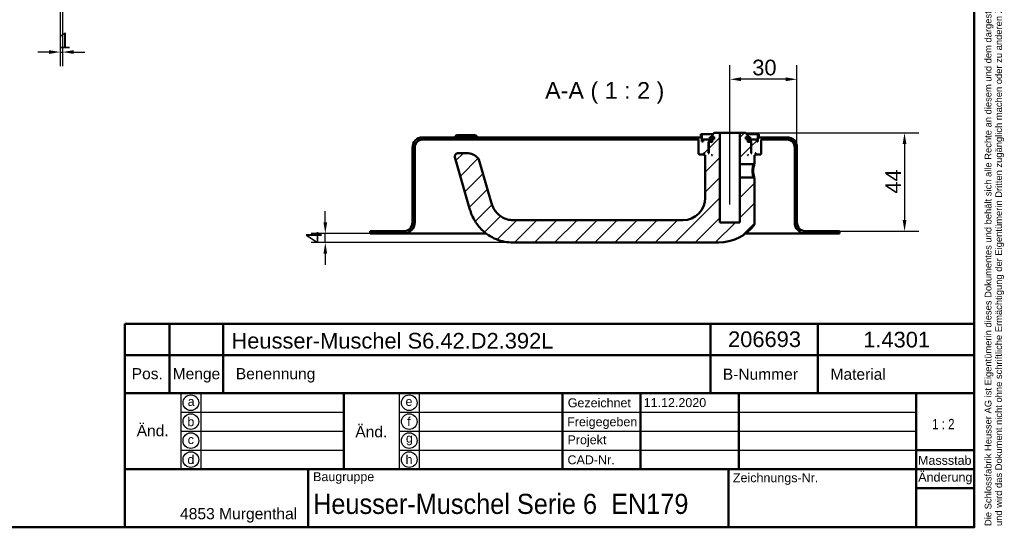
# Model space of a CAD drawing. Header units: millimetres. Extents: x 20 to 833, y 20 to 574.
# Tile 3 of 4: x 393 to 833, y 20 to 247. Entities that reach past the tile are written whole.
import ezdxf
from ezdxf.enums import TextEntityAlignment as Align

# ---------------------------------------------------------------- set-up
doc = ezdxf.new("R2010")
doc.units = ezdxf.units.MM
doc.header["$LTSCALE"] = 2
for name, color, linetype, lineweight in [('Bemaßungen(DIN)', 7, 'Continuous', 25), ('Mittellinie(DIN)', 7, 'Continuous', 25), ('Sichtbare Kanten(DIN)', 7, 'Continuous', 50), ('Skizziergeometrie(DIN)', 7, 'Continuous', 50), ('Skizzierlinie(DIN)', 7, 'Continuous', 25), ('Symbole(DIN)', 7, 'Continuous', 25)]:
    doc.layers.add(name, color=color, linetype=linetype, lineweight=lineweight)
doc.layers.add('Schraffur', color=179, linetype='Continuous', lineweight=9, true_color=0x1e1e47)
doc.styles.add('Aktuell-DIN', font='arial.ttf')
doc.styles.add('Aktuell-DINGroßer Text', font='arial.ttf')
doc.styles.add('STANDARD-DIN~0', font='arial.ttf')
doc.styles.add('Textstil10', font='arial.ttf')
doc.styles.add('Textstil41', font='arial.ttf', dxfattribs={"width": 0.8})
doc.styles.add('Textstil83', font='arial.ttf', dxfattribs={"width": 0.8})
doc.dimstyles.new('CAD-LAN', dxfattribs={"dimscale": 2, "dimtxt": 3.5, "dimasz": 2.5, "dimexe": 3.175, "dimexo": 0, "dimgap": 0.8, "dimtad": 1, "dimrnd": 1e-08, "dimtxsty": 'STANDARD-DIN~0', "dimcen": 0.09, "dimdle": 10, "dimclrd": 250, "dimclre": 250, "dimclrt": 250, "dimadec": 0, "dimazin": 2, "dimtfac": 1, "dimtmove": 0, "dimatfit": 3, "dimfxl": 1, "dimtolj": 1, "dimtzin": 0, "dimlwd": 25, "dimlwe": 25, "dimarcsym": 0})

# ---------------------------------------------------------------- blocks, each defined once
blk = doc.blocks.new('Ränder Standardrahmen')
at = {"layer": 'Skizziergeometrie(DIN)', "flags": 128}
blk.add_lwpolyline([(10, 10), (10, 287), (410, 287), (410, 10), (10, 10)], dxfattribs=at)
blk = doc.blocks.new('Schriftfelder Heusser')
at = {"layer": 'Skizziergeometrie(DIN)'}
for p, q in [((101, 229.92), (101, 236.92)), ((101, 236.92), (291, 236.92)), ((111, 229.92), (111, 236.92)), ((123, 229.92), (123, 236.92)), ((232, 229.92), (232, 236.92)), ((256, 229.92), (256, 236.92)), ((291, 236.92), (291, 229.92)), ((101, 191.42), (101, 229.92)), ((101, 229.92), (291, 229.92)), ((111, 229.92), (111, 221.42)), ((123, 229.92), (123, 221.42)), ((232, 229.92), (232, 221.42)), ((256, 229.92), (256, 221.42)), ((291, 229.92), (291, 191.42)), ((101, 221.42), (291, 221.42)), ((150, 221.42), (150, 204.42)), ((198.85, 221.42), (198.85, 204.42)), ((216.35, 221.42), (216.35, 204.42)), ((238.35, 221.42), (238.35, 204.42)), ((278, 221.42), (278, 191.42)), ((278, 208.67), (291, 208.67)), ((101, 204.42), (291, 204.42)), ((142, 204.42), (142, 191.42)), ((236, 204.42), (236, 191.42)), ((278, 200.17), (291, 200.17)), ((291, 191.42), (101, 191.42))]:
    blk.add_line(p, q, dxfattribs=at)
at = {"layer": 'Skizzierlinie(DIN)'}
for p, q in [((113.5, 221.42), (113.5, 204.42)), ((118, 221.42), (118, 204.42)), ((162.35, 221.42), (162.35, 204.42)), ((166.85, 221.42), (166.85, 204.42)), ((113.5, 217.17), (150, 217.17)), ((162.35, 217.17), (278, 217.17)), ((113.5, 212.92), (150, 212.92)), ((162.35, 212.92), (278, 212.92)), ((113.5, 208.67), (150, 208.67)), ((162.35, 208.67), (278, 208.67))]:
    blk.add_line(p, q, dxfattribs=at)
for centre in [(115.75, 219.25), (164.6, 219.25), (115.75, 215.04), (164.6, 215.04), (115.75, 210.79), (164.6, 210.79), (115.75, 206.54), (164.6, 206.54)]:
    blk.add_circle(centre, 1.75, dxfattribs=at)
at = {"layer": 'Symbole(DIN)', "color": 7, "insert": (293.33, 191.7), "char_height": 1.5, "width": 182.3003, "attachment_point": 1, "rotation": 90, "line_spacing_factor": 0.944221, "style": 'Aktuell-DIN'}
blk.add_mtext('\\fArial|b0|i0;\\H1.5000;Die Schlossfabrik Heusser AG ist Eigentümerin dieses Dokumentes und behält sich alle Rechte an diesem und dem dargestellten Gegenstand vor. Der Empfänger anerkennt diese Rechte\\Pund wird das Dokument nicht ohne schriftliche Ermächtigung der Eigentümerin Dritten zugänglich machen oder zu anderen Zwecken verwenden, zu dem es ihm übergeben worden ist.\\P ', dxfattribs=at)
at = {"layer": 'Symbole(DIN)', "color": 179, "true_color": 0x262659, "style": 'Aktuell-DIN'}
for s, insert, char_height, attachment_point in [('Pos.', (106, 227), 2.489, 2), ('Menge', (117, 227), 2.489, 2), ('Benennung', (125.81, 225.38), 2.489, 4), ('B-Nummer', (234.74, 225.62), 2.489, 4), ('Material', (265.02, 225.62), 2.489, 5), ('\\fArial|b0|i0;Gezeichnet', (200.05, 219.23), 2, 4), ('\\fArial|b0|i0;a', (115.81, 219.53), 2, 5), ('\\fArial|b0|i0;e', (164.54, 219.53), 2, 5), ('\\fArial|b0|i0;b', (115.75, 215), 2, 5), ('\\fArial|b0|i0;f', (164.55, 215.06), 2, 5), ('\\fArial|b0|i0;Freigegeben', (199.92, 216), 2, 1), ('\\fArial|b0|i0;c', (115.75, 211.01), 2, 5), ('\\fArial|b0|i0;g', (164.63, 211.05), 2, 5), ('\\fArial|b0|i0;Projekt', (200, 211.98), 2, 1), ('\\fArial|b0|i0;d', (115.76, 206.55), 2, 5), ('\\fArial|b0|i0;h', (164.55, 206.57), 2, 5), ('\\fArial|b0|i0;CAD-Nr.', (200, 207.5), 2, 1), ('\\fArial|b0|i0;\\H2.0000;Massstab', (284.39, 206.37), 2, 5), ('\\fArial|b0|i0;\\H2.0000;Baugruppe', (143.1, 203.73), 2, 1), ('\\fArial|b0|i0;Zeichnungs-Nr.', (237, 203.5), 2, 1), ('\\fArial|b0|i0;\\H2.5000;4853 Murgenthal', (113.33, 192.46), 2.5, 7)]:
    blk.add_mtext(s, dxfattribs=dict(at, insert=insert, char_height=char_height, attachment_point=attachment_point))
at = {"layer": 'Symbole(DIN)', "color": 179, "true_color": 0x262659, "attachment_point": 5, "style": 'Aktuell-DIN'}
for s, insert, char_height, width in [('Änd.', (107.21, 213), 2.489, 12.3494), ('Änd.', (156.12, 212.76), 2.489, 12.3494), ('\\fArial|b0|i0;Änderung', (284.51, 202.33), 2, 12.1143)]:
    blk.add_mtext(s, dxfattribs=dict(at, insert=insert, char_height=char_height, width=width))
at = {"layer": 'Symbole(DIN)', "color": 7, "insert": (143.1, 196.62), "char_height": 4.5, "width": 90.18, "attachment_point": 4, "style": 'Aktuell-DIN'}
blk.add_mtext('\\fArial|b0|i0;\\W0.90;\\H4.5000;Heusser-Muschel Serie 6  EN179', dxfattribs=at)
at = {"layer": 'Symbole(DIN)', "color": 179, "true_color": 0x262659, "style": 'Textstil10'}
blk.add_attdef('ERSTELLUNGSDATUM_001', (217.04, 218.29), '', height=2, dxfattribs=at)
at = {"layer": 'Symbole(DIN)', "color": 179, "true_color": 0x262659}
for tag, height, style, p in [('AUTOR', 2.49, 'Aktuell-DIN', (240.03, 219.26)), ('KONTROLLDATUM', 2, 'Textstil10', (217.42, 215.04)), ('KONTROLLIERT_VON', 2, 'Textstil10', (239.98, 215.05))]:
    blk.add_attdef(tag, text='', height=height, dxfattribs=dict(at, style=style)).set_placement(p, align=Align.MIDDLE_LEFT)
at = {"layer": 'Symbole(DIN)', "color": 7, "style": 'Textstil83', "width": 0.8}
blk.add_attdef('Anfänglicher_Ansichtsmaßstab_001', (281.57, 213.34), '', height=2.3, dxfattribs=at)
at = {"layer": 'Symbole(DIN)', "color": 179, "true_color": 0x262659, "style": 'Textstil10'}
blk.add_attdef('PROJEKT', text='', height=2, dxfattribs=at).set_placement((217.77, 209.72), align=Align.BOTTOM_LEFT)
at = {"layer": 'Symbole(DIN)', "color": 7, "style": 'Textstil41', "width": 0.8}
blk.add_attdef('STATUS', text='', height=5, dxfattribs=at).set_placement((284.53, 195.86), align=Align.MIDDLE_CENTER)
blk = doc.blocks.new('*D23')
at = {"layer": 'Bemaßungen(DIN)', "color": 250, "linetype": 'Continuous', "lineweight": 25, "true_color": 0x3f3f3f, "transparency": 16777216}
for p, q in [((710.65, 201.32), (710.65, 226.64)), ((740.65, 189.82), (740.65, 226.64)), ((735.65, 220.29), (715.65, 220.29))]:
    blk.add_line(p, q, dxfattribs=at)
at = {"layer": 'Bemaßungen(DIN)', "color": 250, "linetype": 'Continuous', "true_color": 0x3f3f3f, "transparency": 16777216}
for points in [[(715.65, 221.13), (715.65, 219.46), (710.65, 220.29)], [(735.65, 221.13), (735.65, 219.46), (740.65, 220.29)]]:
    blk.add_solid(points, dxfattribs=at)
at = {"layer": 'Defpoints', "color": 0, "linetype": 'Continuous', "transparency": 16777216}
for p in [(710.65, 220.29), (710.65, 201.32), (740.65, 189.82)]:
    blk.add_point(p, dxfattribs=at)
at = {"layer": 'Bemaßungen(DIN)', "color": 250, "linetype": 'Continuous', "lineweight": 25, "true_color": 0x3f3f3f, "transparency": 16777216, "insert": (720.65, 229.05), "char_height": 7, "attachment_point": 1, "style": 'STANDARD-DIN~0'}
blk.add_mtext('\\A1;30', dxfattribs=at)
blk = doc.blocks.new('*D24')
at = {"layer": 'Bemaßungen(DIN)', "color": 250, "linetype": 'Continuous', "lineweight": 25, "true_color": 0x3f3f3f, "transparency": 16777216}
for p, q in [((717.65, 196.32), (795.13, 196.32)), ((788.78, 191.32), (788.78, 157.32)), ((759.65, 152.32), (795.13, 152.32))]:
    blk.add_line(p, q, dxfattribs=at)
at = {"layer": 'Bemaßungen(DIN)', "color": 250, "linetype": 'Continuous', "true_color": 0x3f3f3f, "transparency": 16777216}
for points in [[(787.94, 191.32), (789.61, 191.32), (788.78, 196.32)], [(787.94, 157.32), (789.61, 157.32), (788.78, 152.32)]]:
    blk.add_solid(points, dxfattribs=at)
at = {"layer": 'Defpoints', "color": 0, "linetype": 'Continuous', "transparency": 16777216}
for p in [(717.65, 196.32), (759.65, 152.32), (788.78, 152.32)]:
    blk.add_point(p, dxfattribs=at)
at = {"layer": 'Bemaßungen(DIN)', "color": 250, "linetype": 'Continuous', "lineweight": 25, "true_color": 0x3f3f3f, "transparency": 16777216, "insert": (780.18, 169.18), "char_height": 7, "attachment_point": 1, "rotation": 90, "style": 'STANDARD-DIN~0'}
blk.add_mtext('\\A1;44', dxfattribs=at)
blk = doc.blocks.new('*D25')
at = {"layer": 'Bemaßungen(DIN)', "color": 250, "linetype": 'Continuous', "lineweight": 25, "true_color": 0x3f3f3f, "transparency": 16777216}
for p, q in [((529.65, 156.32), (529.65, 161.32)), ((549.65, 151.32), (523.3, 151.32)), ((529.65, 147.32), (529.65, 151.32)), ((613.65, 147.32), (523.3, 147.32)), ((529.65, 142.32), (529.65, 137.32))]:
    blk.add_line(p, q, dxfattribs=at)
at = {"layer": 'Bemaßungen(DIN)', "color": 250, "linetype": 'Continuous', "true_color": 0x3f3f3f, "transparency": 16777216}
for points in [[(528.82, 156.32), (530.49, 156.32), (529.65, 151.32)], [(528.82, 142.32), (530.49, 142.32), (529.65, 147.32)]]:
    blk.add_solid(points, dxfattribs=at)
at = {"layer": 'Defpoints', "color": 0, "linetype": 'Continuous', "transparency": 16777216}
for p in [(529.65, 151.32), (549.65, 151.32), (613.65, 147.32)]:
    blk.add_point(p, dxfattribs=at)
at = {"layer": 'Bemaßungen(DIN)', "color": 250, "linetype": 'Continuous', "lineweight": 25, "true_color": 0x3f3f3f, "transparency": 16777216, "insert": (521.05, 146.9), "char_height": 7, "attachment_point": 1, "rotation": 90, "style": 'STANDARD-DIN~0'}
blk.add_mtext('\\A1;4', dxfattribs=at)
blk = doc.blocks.new('*D26')
at = {"layer": 'Bemaßungen(DIN)', "color": 250, "linetype": 'Continuous', "lineweight": 25, "true_color": 0x3f3f3f, "transparency": 16777216}
for p, q in [((411.07, 252.46), (411.07, 226.11)), ((412.07, 252.46), (412.07, 226.11)), ((406.07, 232.46), (401.07, 232.46)), ((411.07, 232.46), (412.07, 232.46)), ((417.07, 232.46), (422.07, 232.46))]:
    blk.add_line(p, q, dxfattribs=at)
at = {"layer": 'Bemaßungen(DIN)', "color": 250, "linetype": 'Continuous', "true_color": 0x3f3f3f, "transparency": 16777216}
for points in [[(406.07, 233.29), (406.07, 231.63), (411.07, 232.46)], [(417.07, 233.29), (417.07, 231.63), (412.07, 232.46)]]:
    blk.add_solid(points, dxfattribs=at)
at = {"layer": 'Defpoints', "color": 0, "linetype": 'Continuous', "transparency": 16777216}
for p in [(411.07, 252.46), (412.07, 252.46), (412.07, 232.46)]:
    blk.add_point(p, dxfattribs=at)
at = {"layer": 'Bemaßungen(DIN)', "color": 250, "linetype": 'Continuous', "lineweight": 25, "true_color": 0x3f3f3f, "transparency": 16777216, "insert": (410.28, 241.09), "char_height": 7, "attachment_point": 1, "style": 'STANDARD-DIN~0'}
blk.add_mtext('\\A1;1', dxfattribs=at)

msp = doc.modelspace()

# ---------------------------------------------------------------- hatches: boundary and pattern name
at = {"layer": 'Schraffur'}
h = msp.add_hatch(dxfattribs=at)
h.set_pattern_fill('ANSI31', color=256, scale=50.8, style=0)
h.set_pattern_definition([(45, (0, 0), (-4.49013, 4.49013), [])])
edge = h.paths.add_edge_path()
edge.add_spline(control_points=[(721.282, 182.32), (721.343, 182.38), (721.405, 182.44), (721.529, 182.56), (721.591, 182.621), (721.654, 182.681)], knot_values=[-0.0518077, -0.0518077, -0.0518077, -0.0518077, -0.0259867, -0.0259867, 0, 0, 0, 0], degree=3, periodic=0)
edge.add_line((721.654, 182.681), (721.654, 186.32))
edge.add_line((721.654, 186.32), (721.954, 186.32))
edge.add_line((721.954, 186.32), (722.154, 186.52))
edge.add_line((722.154, 186.52), (722.154, 187.12))
edge.add_line((722.154, 187.12), (721.954, 187.32))
edge.add_line((721.954, 187.32), (722.254, 187.32))
edge.add_line((722.254, 187.32), (722.254, 186.82))
edge.add_line((722.254, 186.82), (722.354, 186.72))
edge.add_line((722.354, 186.72), (724.454, 186.72))
edge.add_line((724.454, 186.72), (724.654, 186.92))
edge.add_line((724.654, 186.92), (724.654, 193.32))
edge.add_line((724.654, 193.32), (736.154, 193.32))
edge.add_ellipse((736.154, 189.82), major_axis=(0, 3.5), ratio=1, start_angle=270, end_angle=360, ccw=False)
edge.add_line((739.654, 189.82), (739.654, 156.32))
edge.add_ellipse((744.654, 156.32), major_axis=(-5, 0), ratio=1, start_angle=0, end_angle=90)
edge.add_line((744.654, 151.32), (759.654, 151.32))
edge.add_line((759.654, 151.32), (759.654, 152.32))
edge.add_line((759.654, 152.32), (744.654, 152.32))
edge.add_ellipse((744.654, 156.32), major_axis=(0, -4), ratio=1, start_angle=270, end_angle=360, ccw=False)
edge.add_line((740.654, 156.32), (740.654, 189.82))
edge.add_ellipse((736.154, 189.82), major_axis=(4.5, 0), ratio=1, start_angle=0, end_angle=90)
edge.add_line((736.154, 194.32), (723.654, 194.32))
edge.add_line((723.654, 194.32), (723.654, 195.82))
edge.add_line((723.654, 195.82), (723.154, 195.82))
edge.add_line((723.154, 195.82), (723.154, 192.52))
edge.add_line((723.154, 192.52), (722.654, 192.52))
edge.add_line((722.654, 192.52), (722.654, 193.32))
edge.add_line((722.654, 193.32), (719.654, 193.32))
edge.add_line((719.654, 193.32), (719.654, 192.52))
edge.add_line((719.654, 192.52), (720.404, 192.52))
edge.add_line((720.404, 192.52), (720.204, 192.32))
edge.add_line((720.204, 192.32), (720.204, 187.52))
edge.add_line((720.204, 187.52), (720.404, 187.32))
edge.add_line((720.404, 187.32), (720.154, 187.32))
edge.add_line((720.154, 187.32), (720.154, 192.12))
edge.add_line((720.154, 192.12), (719.954, 192.32))
edge.add_line((719.954, 192.32), (718.854, 192.32))
edge.add_line((718.854, 192.32), (718.654, 192.12))
edge.add_line((718.654, 192.12), (718.654, 193.52))
edge.add_line((718.654, 193.52), (719.671, 193.52))
edge.add_line((719.671, 193.52), (719.671, 194.42))
edge.add_line((719.671, 194.42), (718.168, 194.42))
edge.add_line((718.168, 194.42), (718.168, 193.52))
edge.add_line((718.168, 193.52), (717.754, 193.52))
edge.add_line((717.754, 193.52), (717.754, 194.62))
edge.add_line((717.754, 194.62), (718.654, 194.62))
edge.add_line((718.654, 194.62), (718.654, 195.32))
edge.add_line((718.654, 195.32), (717.654, 196.32))
edge.add_line((717.654, 196.32), (715.154, 196.32))
edge.add_line((715.154, 196.32), (715.154, 182.32))
edge.add_line((715.154, 182.32), (721.282, 182.32))
h.paths.add_polyline_path([(718.854, 186.32), (718.654, 186.32), (718.654, 186.52)], flags=0)
edge = h.paths.add_edge_path()
edge.add_spline(control_points=[(721.654, 175.96), (721.592, 176.02), (721.53, 176.08), (721.406, 176.2), (721.344, 176.26), (721.283, 176.32)], knot_values=[-0.0519752, -0.0519752, -0.0519752, -0.0519752, -0.0259876, -0.0259876, -0.0001735, -0.0001735, -0.0001735, -0.0001735], degree=3, periodic=0)
edge.add_line((721.283, 176.32), (715.154, 176.32))
edge.add_line((715.154, 176.32), (715.154, 156.32))
edge.add_line((715.154, 156.32), (706.154, 156.32))
edge.add_line((706.154, 156.32), (706.154, 196.32))
edge.add_line((706.154, 196.32), (703.654, 196.32))
edge.add_line((703.654, 196.32), (702.654, 195.32))
edge.add_line((702.654, 195.32), (702.654, 194.62))
edge.add_line((702.654, 194.62), (703.554, 194.62))
edge.add_line((703.554, 194.62), (703.554, 193.52))
edge.add_line((703.554, 193.52), (703.14, 193.52))
edge.add_line((703.14, 193.52), (703.14, 194.42))
edge.add_line((703.14, 194.42), (701.637, 194.42))
edge.add_line((701.637, 194.42), (701.637, 193.52))
edge.add_line((701.637, 193.52), (702.654, 193.52))
edge.add_line((702.654, 193.52), (702.654, 192.12))
edge.add_line((702.654, 192.12), (702.454, 192.32))
edge.add_line((702.454, 192.32), (701.354, 192.32))
edge.add_line((701.354, 192.32), (701.154, 192.12))
edge.add_line((701.154, 192.12), (701.154, 187.32))
edge.add_line((701.154, 187.32), (700.904, 187.32))
edge.add_line((700.904, 187.32), (701.104, 187.52))
edge.add_line((701.104, 187.52), (701.104, 192.32))
edge.add_line((701.104, 192.32), (700.904, 192.52))
edge.add_line((700.904, 192.52), (701.654, 192.52))
edge.add_line((701.654, 192.52), (701.654, 193.32))
edge.add_line((701.654, 193.32), (698.654, 193.32))
edge.add_line((698.654, 193.32), (698.654, 192.52))
edge.add_line((698.654, 192.52), (698.154, 192.52))
edge.add_line((698.154, 192.52), (698.154, 195.82))
edge.add_line((698.154, 195.82), (697.654, 195.82))
edge.add_line((697.654, 195.82), (697.654, 194.32))
edge.add_line((697.654, 194.32), (573.154, 194.32))
edge.add_ellipse((573.154, 189.82), major_axis=(0, 4.5), ratio=1, start_angle=0, end_angle=90)
edge.add_line((568.654, 189.82), (568.654, 156.32))
edge.add_ellipse((564.654, 156.32), major_axis=(4, 0), ratio=1, start_angle=270, end_angle=360, ccw=False)
edge.add_line((564.654, 152.32), (549.654, 152.32))
edge.add_line((549.654, 152.32), (549.654, 151.32))
edge.add_line((549.654, 151.32), (564.654, 151.32))
edge.add_ellipse((564.654, 156.32), major_axis=(0, -5), ratio=1, start_angle=0, end_angle=90)
edge.add_line((569.654, 156.32), (569.654, 189.82))
edge.add_ellipse((573.154, 189.82), major_axis=(-3.5, 0), ratio=1, start_angle=270, end_angle=360, ccw=False)
edge.add_line((573.154, 193.32), (696.654, 193.32))
edge.add_line((696.654, 193.32), (696.654, 186.92))
edge.add_line((696.654, 186.92), (696.854, 186.72))
edge.add_line((696.854, 186.72), (698.954, 186.72))
edge.add_line((698.954, 186.72), (699.054, 186.82))
edge.add_line((699.054, 186.82), (699.054, 187.32))
edge.add_line((699.054, 187.32), (699.354, 187.32))
edge.add_line((699.354, 187.32), (699.154, 187.12))
edge.add_line((699.154, 187.12), (699.154, 186.52))
edge.add_line((699.154, 186.52), (699.354, 186.32))
edge.add_line((699.354, 186.32), (699.654, 186.32))
edge.add_line((699.654, 186.32), (699.654, 167.32))
edge.add_ellipse((689.654, 167.32), major_axis=(10, 0), ratio=1, start_angle=270, end_angle=360, ccw=False)
edge.add_line((689.654, 157.32), (613.654, 157.32))
edge.add_spline(control_points=[(613.654, 157.32), (612.792, 157.32), (611.927, 157.441), (610.253, 157.903), (609.453, 158.247), (607.575, 159.358), (606.566, 160.251), (605.052, 162.217), (604.364, 163.441), (603.828, 165.309)], knot_values=[-2.1009717, -2.1009717, -2.1009717, -2.1009717, -1.6733657, -1.6733657, -1.2398076, -1.2398076, -0.5829242, -0.5829242, 0, 0, 0, 0], degree=3, periodic=0)
edge.add_line((603.828, 165.309), (598.356, 184.392))
edge.add_ellipse((596.914, 183.979), major_axis=(1.442, 0.413), ratio=1, start_angle=0, end_angle=25.69736)
edge.add_ellipse((592.807, 180.32), major_axis=(5.227, 4.656), ratio=1, start_angle=0, end_angle=48.30264)
edge.add_line((592.807, 187.32), (589.104, 187.32))
edge.add_ellipse((589.104, 185.82), major_axis=(0, 1.5), ratio=1, start_angle=0, end_angle=106)
edge.add_line((587.662, 185.407), (594.215, 162.552))
edge.add_spline(control_points=[(594.215, 162.552), (594.631, 161.103), (595.105, 159.472), (597.22, 155.78), (598.368, 154.294), (601.375, 151.361), (603.542, 149.823), (608.596, 147.813), (611.124, 147.32), (613.654, 147.32)], knot_values=[-3.2195873, -3.2195873, -3.2195873, -3.2195873, -2.3255897, -2.3255897, -1.6318508, -1.6318508, -0.759149, -0.759149, 0, 0, 0, 0], degree=3, periodic=0)
edge.add_line((613.654, 147.32), (705.654, 147.32))
edge.add_ellipse((705.654, 167.32), major_axis=(0, -20), ratio=1, start_angle=0, end_angle=52.14321)
edge.add_spline(control_points=[(721.445, 155.046), (721.522, 155.146), (721.58, 155.26), (721.642, 155.472), (721.655, 155.566), (721.654, 155.66)], knot_values=[-0.0660784, -0.0660784, -0.0660784, -0.0660784, -0.028313, -0.028313, 0, 0, 0, 0], degree=3, periodic=0)
edge.add_line((721.654, 155.66), (721.654, 175.96))
h.paths.add_polyline_path([(702.654, 186.32), (702.454, 186.32), (702.654, 186.52)], flags=0)

# ---------------------------------------------------------------- linework, layer by layer
at = {"layer": 'Mittellinie(DIN)', "linetype": 'Continuous'}
msp.add_line((710.654, 164.32), (710.654, 201.32), dxfattribs=at)
at = {"layer": 'Sichtbare Kanten(DIN)'}
for p, q in [((697.654, 194.32), (573.154, 194.32)), ((588.404, 195.32), (587.404, 194.32)), ((588.404, 195.32), (596.904, 195.32)), ((596.904, 195.32), (597.904, 194.32)), ((698.154, 195.82), (697.654, 195.82)), ((697.654, 195.82), (697.654, 194.32)), ((698.154, 192.52), (698.154, 195.82)), ((698.154, 195.82), (703.154, 195.82)), ((703.14, 194.42), (701.637, 194.42)), ((701.637, 194.42), (701.637, 193.52)), ((703.654, 196.32), (702.654, 195.32)), ((702.654, 195.32), (702.654, 194.62)), ((702.654, 194.62), (703.554, 194.62)), ((703.14, 193.52), (703.14, 194.42)), ((703.554, 194.42), (703.14, 194.42)), ((703.554, 194.62), (703.554, 193.52)), ((706.154, 196.32), (703.654, 196.32)), ((706.154, 156.32), (706.154, 196.32)), ((706.154, 196.32), (715.154, 196.32)), ((717.654, 196.32), (715.154, 196.32)), ((715.154, 196.32), (715.154, 182.32)), ((718.654, 195.32), (717.654, 196.32)), ((717.754, 193.52), (717.754, 194.62)), ((717.754, 194.62), (718.654, 194.62)), ((718.168, 194.42), (717.754, 194.42)), ((718.154, 195.82), (723.154, 195.82)), ((719.671, 194.42), (718.168, 194.42)), ((718.168, 194.42), (718.168, 193.52)), ((718.654, 194.62), (718.654, 195.32)), ((719.671, 193.52), (719.671, 194.42)), ((723.654, 195.82), (723.154, 195.82)), ((723.154, 195.82), (723.154, 192.52)), ((723.654, 194.32), (723.654, 195.82)), ((736.154, 194.32), (723.654, 194.32)), ((568.654, 189.82), (568.654, 156.32)), ((569.654, 156.32), (569.654, 189.82)), ((573.154, 193.32), (696.654, 193.32)), ((696.654, 193.32), (696.654, 186.92)), ((698.654, 192.52), (698.154, 192.52)), ((701.654, 193.32), (698.654, 193.32)), ((698.654, 193.32), (698.654, 192.52)), ((701.104, 192.32), (700.904, 192.52)), ((700.904, 192.52), (701.654, 192.52)), ((701.104, 187.52), (701.104, 192.32)), ((701.104, 192.32), (701.354, 192.32)), ((701.354, 192.32), (701.154, 192.12)), ((701.154, 192.12), (701.154, 187.32)), ((702.454, 192.32), (701.354, 192.32)), ((701.637, 193.52), (702.654, 193.52)), ((701.654, 192.52), (701.654, 193.32)), ((701.654, 193.32), (702.654, 193.32)), ((702.654, 192.52), (701.654, 192.52)), ((702.654, 192.12), (702.454, 192.32)), ((702.654, 192.32), (702.454, 192.32)), ((702.654, 193.52), (702.654, 192.12)), ((703.554, 193.52), (703.14, 193.52)), ((718.168, 193.52), (717.754, 193.52)), ((718.654, 192.12), (718.654, 193.52)), ((718.654, 193.52), (719.671, 193.52)), ((718.654, 193.32), (719.654, 193.32)), ((719.654, 192.52), (718.654, 192.52)), ((718.854, 192.32), (718.654, 192.12)), ((718.854, 192.32), (718.654, 192.32)), ((719.954, 192.32), (718.854, 192.32)), ((722.654, 193.32), (719.654, 193.32)), ((719.654, 193.32), (719.654, 192.52)), ((719.654, 192.52), (720.404, 192.52)), ((720.154, 192.12), (719.954, 192.32)), ((719.954, 192.32), (720.204, 192.32)), ((720.154, 187.32), (720.154, 192.12)), ((720.404, 192.52), (720.204, 192.32)), ((720.204, 192.32), (720.204, 187.52)), ((722.654, 192.52), (722.654, 193.32)), ((723.154, 192.52), (722.654, 192.52)), ((724.654, 186.92), (724.654, 193.32)), ((724.654, 193.32), (736.154, 193.32)), ((739.654, 189.82), (739.654, 156.32)), ((740.654, 156.32), (740.654, 189.82)), ((587.662, 185.407), (594.215, 162.552)), ((592.807, 187.32), (589.104, 187.32)), ((696.654, 186.92), (696.854, 186.72)), ((696.854, 186.72), (698.954, 186.72)), ((698.954, 186.72), (699.054, 186.82)), ((698.954, 186.72), (699.154, 186.72)), ((699.054, 186.82), (699.054, 187.32)), ((699.054, 187.32), (699.354, 187.32)), ((699.154, 186.82), (699.054, 186.82)), ((699.354, 187.32), (699.154, 187.12)), ((699.154, 187.12), (699.154, 186.52)), ((699.154, 186.52), (699.354, 186.32)), ((699.354, 186.32), (699.654, 186.32)), ((699.654, 186.32), (699.654, 167.32)), ((700.904, 187.32), (701.104, 187.52)), ((701.154, 187.32), (700.904, 187.32)), ((701.154, 187.52), (701.104, 187.52)), ((702.454, 186.32), (702.654, 186.52)), ((702.654, 186.32), (702.454, 186.32)), ((702.654, 186.52), (702.654, 186.32)), ((718.654, 186.32), (718.654, 186.52)), ((718.654, 186.52), (718.854, 186.32)), ((718.854, 186.32), (718.654, 186.32)), ((720.204, 187.52), (720.154, 187.52)), ((720.404, 187.32), (720.154, 187.32)), ((720.204, 187.52), (720.404, 187.32)), ((721.654, 182.681), (721.654, 186.32)), ((721.654, 186.32), (721.954, 186.32)), ((722.154, 187.12), (721.954, 187.32)), ((721.954, 187.32), (722.254, 187.32)), ((721.954, 186.32), (722.154, 186.52)), ((722.154, 186.52), (722.154, 187.12)), ((722.254, 186.82), (722.154, 186.82)), ((722.154, 186.72), (722.354, 186.72)), ((722.254, 187.32), (722.254, 186.82)), ((722.254, 186.82), (722.354, 186.72)), ((722.354, 186.72), (724.454, 186.72)), ((724.454, 186.72), (724.654, 186.92)), ((603.828, 165.309), (598.356, 184.392)), ((715.154, 182.32), (721.282, 182.32)), ((715.154, 176.32), (715.154, 182.32)), ((721.281, 182.32), (721.653, 182.681)), ((721.283, 176.32), (715.154, 176.32)), ((715.154, 176.32), (715.154, 156.32)), ((721.655, 175.96), (721.283, 176.32)), ((721.654, 155.66), (721.654, 175.96)), ((689.654, 157.32), (613.654, 157.32)), ((715.154, 156.32), (706.154, 156.32)), ((564.654, 152.32), (549.654, 152.32)), ((549.654, 152.32), (549.654, 151.32)), ((549.654, 151.32), (564.654, 151.32)), ((564.654, 151.32), (579.654, 151.32)), ((601.655, 151.32), (579.654, 151.32)), ((729.654, 151.32), (717.654, 151.32)), ((729.654, 151.32), (744.654, 151.32)), ((759.654, 152.32), (744.654, 152.32)), ((744.654, 151.32), (759.654, 151.32)), ((759.654, 151.32), (759.654, 152.32)), ((613.654, 147.32), (705.654, 147.32))]:
    msp.add_line(p, q, dxfattribs=at)
for centre, radius, start, end in [((573.154, 189.82), 4.5, 90, 180), ((736.154, 189.82), 4.5, 0, 90), ((573.154, 189.82), 3.5, 90, 180), ((736.154, 189.82), 3.5, 0, 90), ((589.104, 185.82), 1.5, 90, 196), ((592.807, 180.32), 7, 41.69736, 90), ((596.914, 183.979), 1.5, 16, 41.69736), ((689.654, 167.32), 10, 270, 0), ((564.654, 156.32), 4, 270, 0), ((564.654, 156.32), 5, 270, 0), ((705.654, 167.32), 20, 270, 322.14321), ((744.654, 156.32), 5, 180, 270), ((744.654, 156.32), 4, 180, 270)]:
    msp.add_arc(centre, radius, start, end, dxfattribs=at)
for points, knots in [([(721.282, 182.32), (721.282, 182.32), (721.273, 182.294), (721.256, 182.244), (721.186, 182.043), (720.973, 181.433), (720.844, 180.627), (720.78, 180.225), (720.737, 179.773), (720.736, 179.321), (720.736, 178.869), (720.779, 178.417), (720.843, 178.014), (720.971, 177.208), (721.186, 176.598), (721.257, 176.397), (721.274, 176.346), (721.283, 176.32), (721.283, 176.32)], [2.6438709, 2.6438709, 2.6438709, 2.6438709, 2.7193751, 2.7193751, 2.7193751, 3.0215279, 3.0215279, 3.0215279, 3.1726043, 3.1726043, 3.1726043, 3.3236807, 3.3236807, 3.3236807, 3.6258335, 3.6258335, 3.6258335, 3.7015614, 3.7015614, 3.7015614, 3.7015614]), ([(721.655, 175.96), (721.655, 175.959), (721.61, 176.1), (721.221, 177.295), (721.045, 179.321), (721.223, 181.348), (721.61, 182.54), (721.654, 182.681), (721.653, 182.681)], [-1.5862901, -1.5862901, -1.5862901, -1.5862901, -1.510764, -1.2086112, -1.0575348, -0.9064584, -0.6043056, -0.5287964, -0.5287964, -0.5287964, -0.5287964]), ([(613.654, 157.32), (612.792, 157.32), (611.927, 157.441), (610.253, 157.903), (609.453, 158.247), (607.575, 159.358), (606.566, 160.251), (605.052, 162.217), (604.364, 163.441), (603.828, 165.309)], [-2.1009717, -2.1009717, -2.1009717, -2.1009717, -1.6733657, -1.6733657, -1.2398076, -1.2398076, -0.5829242, -0.5829242, 0, 0, 0, 0]), ([(594.215, 162.552), (594.631, 161.103), (595.105, 159.472), (597.22, 155.78), (598.368, 154.294), (601.375, 151.361), (603.542, 149.823), (608.596, 147.813), (611.124, 147.32), (613.654, 147.32)], [-3.2195873, -3.2195873, -3.2195873, -3.2195873, -2.3255897, -2.3255897, -1.6318508, -1.6318508, -0.759149, -0.759149, 0, 0, 0, 0]), ([(721.445, 155.047), (721.522, 155.146), (721.58, 155.26), (721.642, 155.472), (721.655, 155.566), (721.655, 155.66)], [-0.066078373, -0.066078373, -0.066078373, -0.066078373, -0.028312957, -0.028312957, 0, 0, 0, 0])]:
    msp.add_open_spline(points, degree=3, knots=knots, dxfattribs=at)

# ---------------------------------------------------------------- block references
at = {"xscale": 2, "yscale": 2, "zscale": 2}
msp.add_blockref('Ränder Standardrahmen', (0, 0), dxfattribs=at)
msp.add_blockref('Schriftfelder Heusser', (238, -362.833), dxfattribs=at).add_auto_attribs({'ERSTELLUNGSDATUM_001': '11.12.2020', 'Anfänglicher_Ansichtsmaßstab_001': '1 : 2'})

# ---------------------------------------------------------------- texts
at = {"layer": 'Symbole(DIN)', "color": 7, "insert": (627.982, 209.32), "char_height": 7.4676, "attachment_point": 7, "style": 'Aktuell-DINGroßer Text'}
msp.add_mtext('A-A ( 1 : 2 )', dxfattribs=at)
at = {"layer": 'Symbole(DIN)', "color": 7, "char_height": 7, "attachment_point": 1, "style": 'Aktuell-DIN'}
for s, insert, width in [('{\\fArial|b0|i0;\\H7.0000;Heusser-Muschel S6.42.D2.392L}', (487.659, 106.906), 144.02821), ('{\\fArial|b0|i0;\\H7.0000;206693}', (709.83, 107.58), 32.62043), ('{\\fArial|b0|i0;\\H7.0000;1.4301}', (770.274, 107.401), 29.89939)]:
    msp.add_mtext(s, dxfattribs=dict(at, insert=insert, width=width))

# ---------------------------------------------------------------- dimensions: what is measured, and where the dimension line sits
at = {"layer": 'Bemaßungen(DIN)', "color": 250, "linetype": 'Continuous', "lineweight": 25, "true_color": 0x3f3f3f}
for base, p1, p2, angle, override, picture, middle in [((412.067, 232.461), (411.067, 252.461), (412.067, 252.461), 180, {"dimgap": 0.8, "dimdec": 2, "dimtol": 0, "dimlim": 0, "dimtp": 0, "dimtm": 0, "dimtdec": 2, "dimtofl": 1, "dimatfit": 1}, '*D26', (411.567, 232.461)), ((788.775, 152.32), (717.654, 196.32), (759.654, 152.32), 90, {"dimgap": 0.8, "dimdec": 2, "dimtol": 0, "dimlim": 0, "dimtp": 0, "dimtm": 0, "dimtdec": 2, "dimtofl": 0, "dimatfit": 1}, '*D24', (788.775, 174.32)), ((529.654, 151.32), (613.654, 147.32), (549.654, 151.32), 270, {"dimgap": 0.8, "dimdec": 2, "dimtol": 0, "dimlim": 0, "dimtp": 0, "dimtm": 0, "dimtdec": 2, "dimtofl": 1, "dimatfit": 1}, '*D25', (529.654, 149.32))]:
    dim = msp.add_linear_dim(base=base, p1=p1, p2=p2, angle=angle, dimstyle='CAD-LAN', override=override, dxfattribs=at)
    dim.commit()
    dim.dimension.update_dxf_attribs({"geometry": picture, "text_midpoint": middle, "dimtype": 160})
dim = msp.add_linear_dim(base=(710.654, 220.295), p1=(740.654, 189.82), p2=(710.654, 201.32), dimstyle='CAD-LAN', override={"dimgap": 0.8, "dimdec": 2, "dimtol": 0, "dimlim": 0, "dimtp": 0, "dimtm": 0, "dimtdec": 2, "dimtofl": 0, "dimatfit": 1}, dxfattribs=at)
dim.commit()
dim.dimension.update_dxf_attribs({"geometry": '*D23', "text_midpoint": (725.654, 220.295), "dimtype": 160})

doc.saveas('drawing.dxf')
